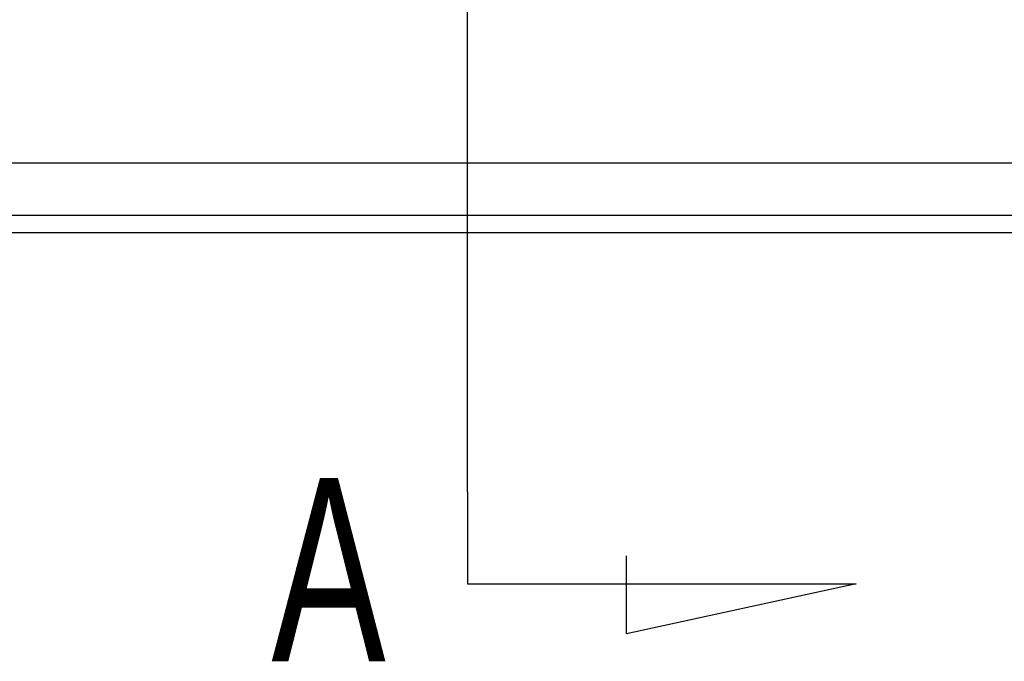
# Model space of a CAD drawing. Header units: millimetres. Extents: x -2774 to 3135, y -1571 to 860.
# Tile 248 of 256: x -2378 to -2350, y -247 to -229. Entities that reach past the tile are written whole.
import ezdxf
from ezdxf.lldxf.tags import DXFTag

# ---------------------------------------------------------------- set-up
doc = ezdxf.new("R2010")
doc.units = ezdxf.units.MM
doc.layers.get('0').update_dxf_attribs({"linetype": 'CONTINUOUS'})
doc.styles.add('CHN', font='txt')
tags = doc.linetypes.add('DASHED', pattern=[25.72, 12.86, -12.86]).pattern_tags.tags
tags[6:7] = [DXFTag(74, 4), DXFTag(75, 0), DXFTag(340, '0'), DXFTag(46, 0.0), DXFTag(50, 0.0), DXFTag(44, 0.0), DXFTag(45, 0.0)]
tags[4:5] = [DXFTag(74, 4), DXFTag(75, 0), DXFTag(340, '0'), DXFTag(46, 0.0), DXFTag(50, 0.0), DXFTag(44, 0.0), DXFTag(45, 0.0)]

msp = doc.modelspace()

# ---------------------------------------------------------------- linework, layer by layer
at = {"color": 0}
for p, q in [((-2365.276, -242.629), (-2365.276, -152.142)), ((-2365.276, -242.629), (-2365.276, -245.265)), ((-2360.716, -246.699), (-2360.716, -244.469)), ((-2365.276, -245.265), (-2354.128, -245.265)), ((-2354.128, -245.265), (-2360.716, -246.699))]:
    msp.add_line(p, q, dxfattribs=at)
at = {"color": 0, "linetype": 'Continuous'}
for p, q in [((-2017.881, -233.21), (-2457.881, -233.21)), ((-2017.881, -235.21), (-2457.881, -235.21))]:
    msp.add_line(p, q, dxfattribs=at)
at = {"color": 0, "linetype": 'DASHED'}
msp.add_line((-2017.881, -234.71), (-2457.881, -234.71), dxfattribs=at)

# ---------------------------------------------------------------- texts
at = {"color": 0, "style": 'CHN', "width": 0.7}
msp.add_text('A', height=5.25, dxfattribs=at).set_placement((-2370.897, -247.488))

doc.saveas('drawing.dxf')
